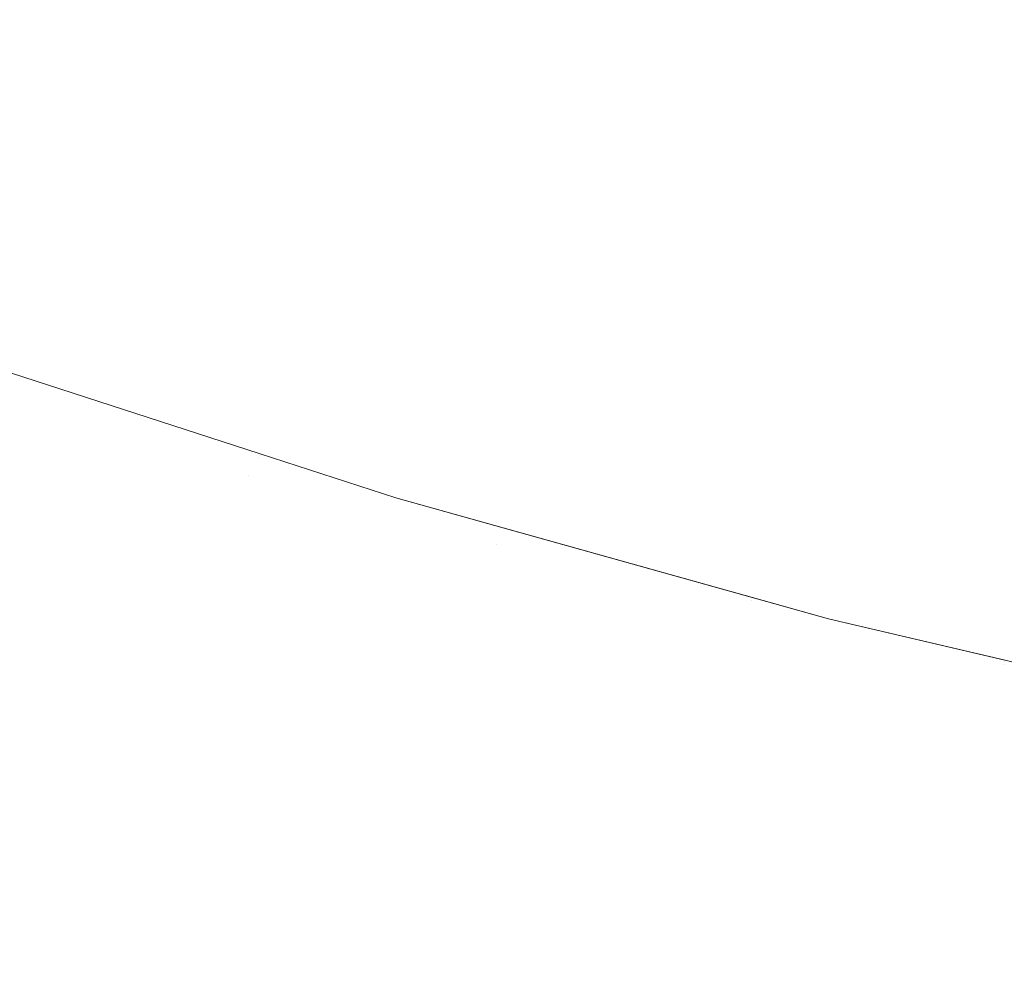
# Model space of a CAD drawing. Header units: centimetres. Extents: x -35.1 to 36.2, y 4.2 to 6.
# Tile 137 of 256: x -10.9914 to -10.9613, y 4.5001 to 4.5293. Entities that reach past the tile are written whole.
import ezdxf

# ---------------------------------------------------------------- set-up
doc = ezdxf.new("R2010")
doc.units = ezdxf.units.CM
doc.header["$LTSCALE"] = 2.54
doc.layers.add('Lucido design-1', color=7, linetype='Continuous')

# ---------------------------------------------------------------- blocks, each defined once
blk = doc.blocks.new('Gruppo-4-1')
at = {"color": 7, "linetype": 'Continuous', "lineweight": 9}
blk.add_3dface([(-34.958478, 5.900089, -2312.32217), (-34.958478, 4.300089, -2312.32217), (36.07398, 4.300089, -2312.32217), (36.07398, 5.900089, -2312.32217)], dxfattribs=at)
for points, invisible_edges in [([(-10.974807, 4.532265, -2312.765321), (-10.968007, 4.5302, -2312.765321), (-10.9687, 4.528867, -2312.767449), (-10.975553, 4.530947, -2312.767449)], 15), ([(-10.99121, 4.531993, -2312.774006), (-10.984478, 4.529589, -2312.774006), (-10.985143, 4.528506, -2312.776241), (-10.991918, 4.530925, -2312.776241)], 15), ([(-10.976955, 4.528475, -2312.771794), (-10.983778, 4.530727, -2312.771794), (-10.983045, 4.53192, -2312.769608), (-10.97627, 4.529684, -2312.769608)], 15), ([(-10.961088, 4.52828, -2312.765321), (-10.968007, 4.5302, -2312.765321), (-10.967286, 4.531588, -2312.763225), (-10.960423, 4.529683, -2312.763225)], 15), ([(-10.99259, 4.529913, -2312.778496), (-10.991918, 4.530925, -2312.776241), (-10.985143, 4.528506, -2312.776241), (-10.985775, 4.527479, -2312.778496)], 15), ([(-10.977608, 4.527322, -2312.774006), (-10.984478, 4.529589, -2312.774006), (-10.983778, 4.530727, -2312.771794), (-10.976955, 4.528475, -2312.771794)], 15), ([(-10.975553, 4.530947, -2312.767449), (-10.9687, 4.528867, -2312.767449), (-10.969365, 4.527588, -2312.769608), (-10.97627, 4.529684, -2312.769608)], 15), ([(-10.961727, 4.526931, -2312.767449), (-10.9687, 4.528867, -2312.767449), (-10.968007, 4.5302, -2312.765321), (-10.961088, 4.52828, -2312.765321)], 15), ([(-10.985775, 4.527479, -2312.778496), (-10.986372, 4.526508, -2312.780769), (-10.993225, 4.528955, -2312.780769), (-10.99259, 4.529913, -2312.778496)], 15), ([(-10.97823, 4.526225, -2312.776241), (-10.985143, 4.528506, -2312.776241), (-10.984478, 4.529589, -2312.774006), (-10.977608, 4.527322, -2312.774006)], 15), ([(-10.97627, 4.529684, -2312.769608), (-10.969365, 4.527588, -2312.769608), (-10.970001, 4.526364, -2312.771794), (-10.976955, 4.528475, -2312.771794)], 15), ([(-10.993824, 4.528054, -2312.783058), (-10.993225, 4.528955, -2312.780769), (-10.986372, 4.526508, -2312.780769), (-10.986934, 4.525594, -2312.783058)], 15), ([(-10.96234, 4.525638, -2312.769608), (-10.969365, 4.527588, -2312.769608), (-10.9687, 4.528867, -2312.767449), (-10.961727, 4.526931, -2312.767449)], 15), ([(-10.985775, 4.527479, -2312.778496), (-10.985143, 4.528506, -2312.776241), (-10.97823, 4.526225, -2312.776241), (-10.97882, 4.525184, -2312.778496)], 15), ([(-10.976955, 4.528475, -2312.771794), (-10.970001, 4.526364, -2312.771794), (-10.970608, 4.525197, -2312.774006), (-10.977608, 4.527322, -2312.774006)], 15), ([(-10.961088, 4.52828, -2312.765321), (-10.954057, 4.526508, -2312.765321), (-10.954641, 4.525145, -2312.767449), (-10.961727, 4.526931, -2312.767449)], 15), ([(-10.986934, 4.525594, -2312.783058), (-10.987462, 4.524735, -2312.78536), (-10.994385, 4.527207, -2312.78536), (-10.993824, 4.528054, -2312.783058)], 15), ([(-10.97882, 4.525184, -2312.778496), (-10.979378, 4.5242, -2312.780769), (-10.986372, 4.526508, -2312.780769), (-10.985775, 4.527479, -2312.778496)], 15), ([(-10.962926, 4.5244, -2312.771794), (-10.970001, 4.526364, -2312.771794), (-10.969365, 4.527588, -2312.769608), (-10.96234, 4.525638, -2312.769608)], 15), ([(-10.99491, 4.526416, -2312.787674), (-10.994385, 4.527207, -2312.78536), (-10.987462, 4.524735, -2312.78536), (-10.987955, 4.523933, -2312.787674)], 15), ([(-10.977608, 4.527322, -2312.774006), (-10.970608, 4.525197, -2312.774006), (-10.971186, 4.524086, -2312.776241), (-10.97823, 4.526225, -2312.776241)], 15), ([(-10.961727, 4.526931, -2312.767449), (-10.954641, 4.525145, -2312.767449), (-10.955201, 4.523838, -2312.769608), (-10.96234, 4.525638, -2312.769608)], 15), ([(-10.986934, 4.525594, -2312.783058), (-10.986372, 4.526508, -2312.780769), (-10.979378, 4.5242, -2312.780769), (-10.979903, 4.523273, -2312.783058)], 15), ([(-10.987955, 4.523933, -2312.787674), (-10.988413, 4.523187, -2312.789995), (-10.995398, 4.525681, -2312.789995), (-10.99491, 4.526416, -2312.787674)], 15), ([(-10.97882, 4.525184, -2312.778496), (-10.97823, 4.526225, -2312.776241), (-10.971186, 4.524086, -2312.776241), (-10.971733, 4.523033, -2312.778496)], 15), ([(-10.963485, 4.52322, -2312.774006), (-10.970608, 4.525197, -2312.774006), (-10.970001, 4.526364, -2312.771794), (-10.962926, 4.5244, -2312.771794)], 15), ([(-10.995849, 4.525001, -2312.792323), (-10.995398, 4.525681, -2312.789995), (-10.988413, 4.523187, -2312.789995), (-10.988837, 4.522497, -2312.792323)], 15), ([(-10.979903, 4.523273, -2312.783058), (-10.980396, 4.522403, -2312.78536), (-10.987462, 4.524735, -2312.78536), (-10.986934, 4.525594, -2312.783058)], 15), ([(-10.96234, 4.525638, -2312.769608), (-10.955201, 4.523838, -2312.769608), (-10.955737, 4.522588, -2312.771794), (-10.962926, 4.5244, -2312.771794)], 15), ([(-10.988837, 4.522497, -2312.792323), (-10.989227, 4.521863, -2312.794654), (-10.996264, 4.524375, -2312.794654), (-10.995849, 4.525001, -2312.792323)], 15), ([(-10.971733, 4.523033, -2312.778496), (-10.972251, 4.522037, -2312.780769), (-10.979378, 4.5242, -2312.780769), (-10.97882, 4.525184, -2312.778496)], 15), ([(-10.964018, 4.522097, -2312.776241), (-10.971186, 4.524086, -2312.776241), (-10.970608, 4.525197, -2312.774006), (-10.963485, 4.52322, -2312.774006)], 15), ([(-10.987955, 4.523933, -2312.787674), (-10.987462, 4.524735, -2312.78536), (-10.980396, 4.522403, -2312.78536), (-10.980857, 4.521591, -2312.787674)], 15), ([(-10.996643, 4.523804, -2312.796987), (-10.996264, 4.524375, -2312.794654), (-10.989227, 4.521863, -2312.794654), (-10.989583, 4.521284, -2312.796987)], 15), ([(-10.962926, 4.5244, -2312.771794), (-10.955737, 4.522588, -2312.771794), (-10.956248, 4.521395, -2312.774006), (-10.963485, 4.52322, -2312.774006)], 15), ([(-10.979903, 4.523273, -2312.783058), (-10.979378, 4.5242, -2312.780769), (-10.972251, 4.522037, -2312.780769), (-10.972739, 4.521098, -2312.783058)], 15), ([(-10.964522, 4.521031, -2312.778496), (-10.971733, 4.523033, -2312.778496), (-10.971186, 4.524086, -2312.776241), (-10.964018, 4.522097, -2312.776241)], 15), ([(-10.989583, 4.521284, -2312.796987), (-10.989905, 4.520759, -2312.799319), (-10.996986, 4.523287, -2312.799319), (-10.996643, 4.523804, -2312.796987)], 15), ([(-10.980857, 4.521591, -2312.787674), (-10.981286, 4.520835, -2312.789995), (-10.988413, 4.523187, -2312.789995), (-10.987955, 4.523933, -2312.787674)], 15), ([(-10.997294, 4.522824, -2312.801649), (-10.996986, 4.523287, -2312.799319), (-10.989905, 4.520759, -2312.799319), (-10.990194, 4.520289, -2312.801649)], 15), ([(-10.988837, 4.522497, -2312.792323), (-10.988413, 4.523187, -2312.789995), (-10.981286, 4.520835, -2312.789995), (-10.981682, 4.520136, -2312.792323)], 15), ([(-10.972739, 4.521098, -2312.783058), (-10.973197, 4.520218, -2312.78536), (-10.980396, 4.522403, -2312.78536), (-10.979903, 4.523273, -2312.783058)], 15), ([(-10.963485, 4.52322, -2312.774006), (-10.956248, 4.521395, -2312.774006), (-10.956734, 4.520261, -2312.776241), (-10.964018, 4.522097, -2312.776241)], 15), ([(-10.965, 4.520024, -2312.780769), (-10.972251, 4.522037, -2312.780769), (-10.971733, 4.523033, -2312.778496), (-10.964522, 4.521031, -2312.778496)], 15), ([(-10.990194, 4.520289, -2312.801649), (-10.990451, 4.519872, -2312.803974), (-10.997566, 4.522413, -2312.803974), (-10.997294, 4.522824, -2312.801649)], 15), ([(-10.997805, 4.522054, -2312.806291), (-10.997566, 4.522413, -2312.803974), (-10.990451, 4.519872, -2312.803974), (-10.990674, 4.519508, -2312.806291)], 15), ([(-10.981682, 4.520136, -2312.792323), (-10.982046, 4.519493, -2312.794654), (-10.989227, 4.521863, -2312.794654), (-10.988837, 4.522497, -2312.792323)], 15), ([(-10.980857, 4.521591, -2312.787674), (-10.980396, 4.522403, -2312.78536), (-10.973197, 4.520218, -2312.78536), (-10.973625, 4.519395, -2312.787674)], 15), ([(-10.990674, 4.519508, -2312.806291), (-10.990866, 4.519196, -2312.8086), (-10.998009, 4.521746, -2312.8086), (-10.997805, 4.522054, -2312.806291)], 15), ([(-10.972739, 4.521098, -2312.783058), (-10.972251, 4.522037, -2312.780769), (-10.965, 4.520024, -2312.780769), (-10.965449, 4.519075, -2312.783058)], 15), ([(-10.964018, 4.522097, -2312.776241), (-10.956734, 4.520261, -2312.776241), (-10.957195, 4.519184, -2312.778496), (-10.964522, 4.521031, -2312.778496)], 15), ([(-10.99818, 4.521488, -2312.810899), (-10.998009, 4.521746, -2312.8086), (-10.990866, 4.519196, -2312.8086), (-10.991027, 4.518934, -2312.810899)], 15), ([(-10.989583, 4.521284, -2312.796987), (-10.989227, 4.521863, -2312.794654), (-10.982046, 4.519493, -2312.794654), (-10.982379, 4.518906, -2312.796987)], 15), ([(-10.991027, 4.518934, -2312.810899), (-10.991157, 4.518723, -2312.813185), (-10.998318, 4.52128, -2312.813185), (-10.99818, 4.521488, -2312.810899)], 15), ([(-10.973625, 4.519395, -2312.787674), (-10.974023, 4.51863, -2312.789995), (-10.981286, 4.520835, -2312.789995), (-10.980857, 4.521591, -2312.787674)], 15), ([(-10.991257, 4.51856, -2312.815456), (-10.991328, 4.518446, -2312.817712), (-10.9985, 4.521006, -2312.817712), (-10.998425, 4.521119, -2312.815456)], 15), ([(-10.998425, 4.521119, -2312.815456), (-10.998318, 4.52128, -2312.813185), (-10.991157, 4.518723, -2312.813185), (-10.991257, 4.51856, -2312.815456)], 15), ([(-10.982379, 4.518906, -2312.796987), (-10.98268, 4.518375, -2312.799319), (-10.989905, 4.520759, -2312.799319), (-10.989583, 4.521284, -2312.796987)], 15), ([(-10.965449, 4.519075, -2312.783058), (-10.965871, 4.518184, -2312.78536), (-10.973197, 4.520218, -2312.78536), (-10.972739, 4.521098, -2312.783058)], 15), ([(-10.964522, 4.521031, -2312.778496), (-10.957195, 4.519184, -2312.778496), (-10.957632, 4.518167, -2312.780769), (-10.965, 4.520024, -2312.780769)], 15), ([(-10.998544, 4.520939, -2312.81995), (-10.9985, 4.521006, -2312.817712), (-10.991328, 4.518446, -2312.817712), (-10.991369, 4.518378, -2312.81995)], 15), ([(-10.998544, 4.520939, -2312.81995), (-10.991369, 4.518378, -2312.81995), (-10.992634, 4.518788, -2312.82217)], 11), ([(-10.990194, 4.520289, -2312.801649), (-10.989905, 4.520759, -2312.799319), (-10.98268, 4.518375, -2312.799319), (-10.98295, 4.517898, -2312.801649)], 15), ([(-10.981682, 4.520136, -2312.792323), (-10.981286, 4.520835, -2312.789995), (-10.974023, 4.51863, -2312.789995), (-10.974391, 4.517922, -2312.792323)], 15), ([(-10.98295, 4.517898, -2312.801649), (-10.98319, 4.517476, -2312.803974), (-10.990451, 4.519872, -2312.803974), (-10.990194, 4.520289, -2312.801649)], 15), ([(-10.974391, 4.517922, -2312.792323), (-10.974729, 4.517271, -2312.794654), (-10.982046, 4.519493, -2312.794654), (-10.981682, 4.520136, -2312.792323)], 15), ([(-10.973625, 4.519395, -2312.787674), (-10.973197, 4.520218, -2312.78536), (-10.965871, 4.518184, -2312.78536), (-10.966266, 4.517352, -2312.787674)], 15), ([(-10.990674, 4.519508, -2312.806291), (-10.990451, 4.519872, -2312.803974), (-10.98319, 4.517476, -2312.803974), (-10.983399, 4.517107, -2312.806291)], 15), ([(-10.965449, 4.519075, -2312.783058), (-10.965, 4.520024, -2312.780769), (-10.957632, 4.518167, -2312.780769), (-10.958042, 4.517208, -2312.783058)], 15), ([(-10.983399, 4.517107, -2312.806291), (-10.983578, 4.51679, -2312.8086), (-10.990866, 4.519196, -2312.8086), (-10.990674, 4.519508, -2312.806291)], 15), ([(-10.982379, 4.518906, -2312.796987), (-10.982046, 4.519493, -2312.794654), (-10.974729, 4.517271, -2312.794654), (-10.975038, 4.516677, -2312.796987)], 15), ([(-10.966266, 4.517352, -2312.787674), (-10.966632, 4.516578, -2312.789995), (-10.974023, 4.51863, -2312.789995), (-10.973625, 4.519395, -2312.787674)], 15), ([(-10.983728, 4.516525, -2312.810899), (-10.98385, 4.516311, -2312.813185), (-10.991157, 4.518723, -2312.813185), (-10.991027, 4.518934, -2312.810899)], 15), ([(-10.991027, 4.518934, -2312.810899), (-10.990866, 4.519196, -2312.8086), (-10.983578, 4.51679, -2312.8086), (-10.983728, 4.516525, -2312.810899)], 15), ([(-10.958042, 4.517208, -2312.783058), (-10.958428, 4.516308, -2312.78536), (-10.965871, 4.518184, -2312.78536), (-10.965449, 4.519075, -2312.783058)], 15), ([(-10.991411, 4.518309, -2313.025344), (-10.992634, 4.518788, -2313.02217), (-10.984042, 4.515997, -2313.02217)], 9), ([(-10.984042, 4.515997, -2313.02217), (-10.992634, 4.518788, -2313.02217), (-10.992634, 4.518788, -2312.82217), (-10.984042, 4.515997, -2312.82217)], 10), ([(-10.984042, 4.515997, -2312.82217), (-10.992634, 4.518788, -2312.82217), (-10.991369, 4.518378, -2312.81995)], 10), ([(-10.991257, 4.51856, -2312.815456), (-10.991157, 4.518723, -2312.813185), (-10.98385, 4.516311, -2312.813185), (-10.983943, 4.516146, -2312.815456)], 15), ([(-10.975038, 4.516677, -2312.796987), (-10.975317, 4.51614, -2312.799319), (-10.98268, 4.518375, -2312.799319), (-10.982379, 4.518906, -2312.796987)], 15), ([(-10.974391, 4.517922, -2312.792323), (-10.974023, 4.51863, -2312.789995), (-10.966632, 4.516578, -2312.789995), (-10.966971, 4.515863, -2312.792323)], 15), ([(-10.991369, 4.518378, -2312.81995), (-10.991328, 4.518446, -2312.817712), (-10.984009, 4.51603, -2312.817712), (-10.984048, 4.515961, -2312.81995)], 15), ([(-10.991369, 4.518378, -2312.81995), (-10.984048, 4.515961, -2312.81995), (-10.984042, 4.515997, -2312.82217)], 11), ([(-10.983943, 4.516146, -2312.815456), (-10.984009, 4.51603, -2312.817712), (-10.991328, 4.518446, -2312.817712), (-10.991257, 4.51856, -2312.815456)], 15), ([(-10.98295, 4.517898, -2312.801649), (-10.98268, 4.518375, -2312.799319), (-10.975317, 4.51614, -2312.799319), (-10.975568, 4.515657, -2312.801649)], 15), ([(-10.984313, 4.515494, -2313.031982), (-10.991653, 4.517917, -2313.031982), (-10.991499, 4.518166, -2313.028615), (-10.984169, 4.515747, -2313.028615)], 15), ([(-10.984169, 4.515747, -2313.028615), (-10.991499, 4.518166, -2313.028615), (-10.991411, 4.518309, -2313.025344), (-10.984087, 4.515892, -2313.025344)], 15), ([(-10.984042, 4.515997, -2313.02217), (-10.984087, 4.515892, -2313.025344), (-10.991411, 4.518309, -2313.025344)], 11), ([(-10.966266, 4.517352, -2312.787674), (-10.965871, 4.518184, -2312.78536), (-10.958428, 4.516308, -2312.78536), (-10.958788, 4.515467, -2312.787674)], 15), ([(-10.984409, 4.515324, -2313.033702), (-10.984523, 4.515124, -2313.035444), (-10.991877, 4.517551, -2313.035444), (-10.991756, 4.517749, -2313.033702)], 15), ([(-10.991756, 4.517749, -2313.033702), (-10.991653, 4.517917, -2313.031982), (-10.984313, 4.515494, -2313.031982), (-10.984409, 4.515324, -2313.033702)], 15), ([(-10.975568, 4.515657, -2312.801649), (-10.975791, 4.51523, -2312.803974), (-10.98319, 4.517476, -2312.803974), (-10.98295, 4.517898, -2312.801649)], 15), ([(-10.966971, 4.515863, -2312.792323), (-10.967283, 4.515205, -2312.794654), (-10.974729, 4.517271, -2312.794654), (-10.974391, 4.517922, -2312.792323)], 15), ([(-10.992018, 4.517322, -2313.03721), (-10.991877, 4.517551, -2313.035444), (-10.984523, 4.515124, -2313.035444), (-10.984654, 4.514891, -2313.03721)], 15), ([(-10.983399, 4.517107, -2312.806291), (-10.98319, 4.517476, -2312.803974), (-10.975791, 4.51523, -2312.803974), (-10.975985, 4.514856, -2312.806291)], 15), ([(-10.984654, 4.514891, -2313.03721), (-10.984805, 4.514626, -2313.038998), (-10.99218, 4.517059, -2313.038998), (-10.992018, 4.517322, -2313.03721)], 15), ([(-10.975038, 4.516677, -2312.796987), (-10.974729, 4.517271, -2312.794654), (-10.967283, 4.515205, -2312.794654), (-10.967568, 4.514604, -2312.796987)], 15), ([(-10.958788, 4.515467, -2312.787674), (-10.959123, 4.514686, -2312.789995), (-10.966632, 4.516578, -2312.789995), (-10.966266, 4.517352, -2312.787674)], 15), ([(-10.992362, 4.516763, -2313.040809), (-10.99218, 4.517059, -2313.038998), (-10.984805, 4.514626, -2313.038998), (-10.984975, 4.514325, -2313.040809)], 15), ([(-10.975985, 4.514856, -2312.806291), (-10.976151, 4.514536, -2312.8086), (-10.983578, 4.51679, -2312.8086), (-10.983399, 4.517107, -2312.806291)], 15), ([(-10.984975, 4.514325, -2313.040809), (-10.985166, 4.513989, -2313.042641), (-10.992566, 4.516431, -2313.042641), (-10.992362, 4.516763, -2313.040809)], 15), ([(-10.976291, 4.514268, -2312.810899), (-10.976404, 4.514051, -2312.813185), (-10.98385, 4.516311, -2312.813185), (-10.983728, 4.516525, -2312.810899)], 15), ([(-10.983728, 4.516525, -2312.810899), (-10.983578, 4.51679, -2312.8086), (-10.976151, 4.514536, -2312.8086), (-10.976291, 4.514268, -2312.810899)], 15), ([(-10.967568, 4.514604, -2312.796987), (-10.967826, 4.51406, -2312.799319), (-10.975317, 4.51614, -2312.799319), (-10.975038, 4.516677, -2312.796987)], 15), ([(-10.966971, 4.515863, -2312.792323), (-10.966632, 4.516578, -2312.789995), (-10.959123, 4.514686, -2312.789995), (-10.959433, 4.513962, -2312.792323)], 15), ([(-10.992793, 4.516062, -2313.044493), (-10.992566, 4.516431, -2313.042641), (-10.985166, 4.513989, -2313.042641), (-10.985378, 4.513615, -2313.044493)], 15), ([(-10.983943, 4.516146, -2312.815456), (-10.98385, 4.516311, -2312.813185), (-10.976404, 4.514051, -2312.813185), (-10.97649, 4.513884, -2312.815456)], 15), ([(-10.985378, 4.513615, -2313.044493), (-10.985612, 4.513203, -2313.046366), (-10.993043, 4.515655, -2313.046366), (-10.992793, 4.516062, -2313.044493)], 15), ([(-10.984087, 4.515892, -2313.025344), (-10.984042, 4.515997, -2313.02217), (-10.979896, 4.51465, -2313.02217)], 9), ([(-10.984048, 4.515961, -2312.81995), (-10.984009, 4.51603, -2312.817712), (-10.976551, 4.513766, -2312.817712), (-10.976588, 4.513697, -2312.81995)], 15), ([(-10.979896, 4.51465, -2312.82217), (-10.984042, 4.515997, -2312.82217), (-10.984048, 4.515961, -2312.81995)], 10), ([(-10.984048, 4.515961, -2312.81995), (-10.976588, 4.513697, -2312.81995), (-10.979896, 4.51465, -2312.82217)], 11), ([(-10.984042, 4.515997, -2312.82217), (-10.979896, 4.51465, -2312.82217), (-10.979896, 4.51465, -2313.02217), (-10.984042, 4.515997, -2313.02217)], 10), ([(-10.97649, 4.513884, -2312.815456), (-10.976551, 4.513766, -2312.817712), (-10.984009, 4.51603, -2312.817712), (-10.983943, 4.516146, -2312.815456)], 15), ([(-10.975568, 4.515657, -2312.801649), (-10.975317, 4.51614, -2312.799319), (-10.967826, 4.51406, -2312.799319), (-10.968057, 4.513572, -2312.801649)], 15), ([(-10.993317, 4.515208, -2313.048259), (-10.993043, 4.515655, -2313.046366), (-10.985612, 4.513203, -2313.046366), (-10.985868, 4.51275, -2313.048259)], 15), ([(-10.984169, 4.515747, -2313.028615), (-10.9767, 4.51348, -2313.028615), (-10.976833, 4.513224, -2313.031982), (-10.984313, 4.515494, -2313.031982)], 15), ([(-10.984087, 4.515892, -2313.025344), (-10.976624, 4.513627, -2313.025344), (-10.9767, 4.51348, -2313.028615), (-10.984169, 4.515747, -2313.028615)], 15), ([(-10.979896, 4.51465, -2313.02217), (-10.976624, 4.513627, -2313.025344), (-10.984087, 4.515892, -2313.025344)], 11), ([(-10.968057, 4.513572, -2312.801649), (-10.968262, 4.51314, -2312.803974), (-10.975791, 4.51523, -2312.803974), (-10.975568, 4.515657, -2312.801649)], 15), ([(-10.959433, 4.513962, -2312.792323), (-10.959718, 4.513298, -2312.794654), (-10.967283, 4.515205, -2312.794654), (-10.966971, 4.515863, -2312.792323)], 15), ([(-10.977028, 4.512849, -2313.035444), (-10.984523, 4.515124, -2313.035444), (-10.984409, 4.515324, -2313.033702)], 11), ([(-10.984409, 4.515324, -2313.033702), (-10.984313, 4.515494, -2313.031982), (-10.976833, 4.513224, -2313.031982)], 11), ([(-10.976833, 4.513224, -2313.031982), (-10.977028, 4.512849, -2313.035444), (-10.984409, 4.515324, -2313.033702)], 11), ([(-10.985868, 4.51275, -2313.048259), (-10.986148, 4.512256, -2313.05017), (-10.993617, 4.514721, -2313.05017), (-10.993317, 4.515208, -2313.048259)], 15), ([(-10.984654, 4.514891, -2313.03721), (-10.984523, 4.515124, -2313.035444), (-10.977028, 4.512849, -2313.035444), (-10.977151, 4.512613, -2313.03721)], 15), ([(-10.975985, 4.514856, -2312.806291), (-10.975791, 4.51523, -2312.803974), (-10.968262, 4.51314, -2312.803974), (-10.968441, 4.512762, -2312.806291)], 15), ([(-10.967568, 4.514604, -2312.796987), (-10.967283, 4.515205, -2312.794654), (-10.959718, 4.513298, -2312.794654), (-10.959978, 4.512691, -2312.796987)], 15), ([(-10.993943, 4.51419, -2313.052099), (-10.993617, 4.514721, -2313.05017), (-10.986148, 4.512256, -2313.05017), (-10.986453, 4.511718, -2313.052099)], 15), ([(-10.977151, 4.512613, -2313.03721), (-10.977291, 4.512344, -2313.038998), (-10.984805, 4.514626, -2313.038998), (-10.984654, 4.514891, -2313.03721)], 15), ([(-10.968441, 4.512762, -2312.806291), (-10.968594, 4.512438, -2312.8086), (-10.976151, 4.514536, -2312.8086), (-10.975985, 4.514856, -2312.806291)], 15), ([(-10.984975, 4.514325, -2313.040809), (-10.984805, 4.514626, -2313.038998), (-10.977291, 4.512344, -2313.038998), (-10.977449, 4.51204, -2313.040809)], 15), ([(-10.96903, 4.511519, -2313.025344), (-10.976624, 4.513627, -2313.025344), (-10.979896, 4.51465, -2313.02217), (-10.968996, 4.511606, -2313.02217)], 11), ([(-10.979896, 4.51465, -2313.02217), (-10.979896, 4.51465, -2312.82217), (-10.976585, 4.513725, -2312.82217)], 9), ([(-10.976585, 4.513725, -2312.82217), (-10.966671, 4.510956, -2312.82217), (-10.968996, 4.511606, -2313.02217), (-10.979896, 4.51465, -2313.02217)], 10), ([(-10.976588, 4.513697, -2312.81995), (-10.976585, 4.513725, -2312.82217), (-10.979896, 4.51465, -2312.82217)], 9), ([(-10.976291, 4.514268, -2312.810899), (-10.976151, 4.514536, -2312.8086), (-10.968594, 4.512438, -2312.8086), (-10.968723, 4.512167, -2312.810899)], 15), ([(-10.959978, 4.512691, -2312.796987), (-10.960213, 4.512141, -2312.799319), (-10.967826, 4.51406, -2312.799319), (-10.967568, 4.514604, -2312.796987)], 15), ([(-10.986453, 4.511718, -2313.052099), (-10.986783, 4.511136, -2313.054044), (-10.994296, 4.513616, -2313.054044), (-10.993943, 4.51419, -2313.052099)], 15), ([(-10.977449, 4.51204, -2313.040809), (-10.977626, 4.5117, -2313.042641), (-10.985166, 4.513989, -2313.042641), (-10.984975, 4.514325, -2313.040809)], 15), ([(-10.968723, 4.512167, -2312.810899), (-10.968827, 4.511947, -2312.813185), (-10.976404, 4.514051, -2312.813185), (-10.976291, 4.514268, -2312.810899)], 15), ([(-10.985378, 4.513615, -2313.044493), (-10.985166, 4.513989, -2313.042641), (-10.977626, 4.5117, -2313.042641), (-10.977822, 4.511321, -2313.044493)], 15), ([(-10.968907, 4.511779, -2312.815456), (-10.968963, 4.51166, -2312.817712), (-10.976551, 4.513766, -2312.817712), (-10.97649, 4.513884, -2312.815456)], 15), ([(-10.97649, 4.513884, -2312.815456), (-10.976404, 4.514051, -2312.813185), (-10.968827, 4.511947, -2312.813185), (-10.968907, 4.511779, -2312.815456)], 15), ([(-10.968057, 4.513572, -2312.801649), (-10.967826, 4.51406, -2312.799319), (-10.960213, 4.512141, -2312.799319), (-10.960425, 4.511648, -2312.801649)], 15), ([(-10.994677, 4.512996, -2313.056004), (-10.994296, 4.513616, -2313.054044), (-10.986783, 4.511136, -2313.054044), (-10.987139, 4.510508, -2313.056004)], 15), ([(-10.977822, 4.511321, -2313.044493), (-10.97804, 4.510904, -2313.046366), (-10.985612, 4.513203, -2313.046366), (-10.985378, 4.513615, -2313.044493)], 15), ([(-10.9691, 4.51137, -2313.028615), (-10.9767, 4.51348, -2313.028615), (-10.976624, 4.513627, -2313.025344), (-10.96903, 4.511519, -2313.025344)], 15), ([(-10.976588, 4.513697, -2312.81995), (-10.976551, 4.513766, -2312.817712), (-10.968963, 4.51166, -2312.817712), (-10.968996, 4.511589, -2312.81995)], 15), ([(-10.968996, 4.511589, -2312.81995), (-10.966671, 4.510956, -2312.82217), (-10.976585, 4.513725, -2312.82217), (-10.976588, 4.513697, -2312.81995)], 13), ([(-10.960425, 4.511648, -2312.801649), (-10.960612, 4.511211, -2312.803974), (-10.968262, 4.51314, -2312.803974), (-10.968057, 4.513572, -2312.801649)], 15), ([(-10.985868, 4.51275, -2313.048259), (-10.985612, 4.513203, -2313.046366), (-10.97804, 4.510904, -2313.046366), (-10.978278, 4.510446, -2313.048259)], 15), ([(-10.969403, 4.510732, -2313.035444), (-10.977028, 4.512849, -2313.035444), (-10.976833, 4.513224, -2313.031982), (-10.969223, 4.511111, -2313.031982)], 15), ([(-10.969223, 4.511111, -2313.031982), (-10.976833, 4.513224, -2313.031982), (-10.9767, 4.51348, -2313.028615), (-10.9691, 4.51137, -2313.028615)], 15), ([(-10.987139, 4.510508, -2313.056004), (-10.987522, 4.509833, -2313.057979), (-10.995087, 4.51233, -2313.057979), (-10.994677, 4.512996, -2313.056004)], 15), ([(-10.968441, 4.512762, -2312.806291), (-10.968262, 4.51314, -2312.803974), (-10.960612, 4.511211, -2312.803974), (-10.960775, 4.51083, -2312.806291)], 15), ([(-10.978278, 4.510446, -2313.048259), (-10.978538, 4.509945, -2313.05017), (-10.986148, 4.512256, -2313.05017), (-10.985868, 4.51275, -2313.048259)], 15), ([(-10.969515, 4.510494, -2313.03721), (-10.969644, 4.510222, -2313.038998), (-10.977291, 4.512344, -2313.038998), (-10.977151, 4.512613, -2313.03721)], 15), ([(-10.977151, 4.512613, -2313.03721), (-10.977028, 4.512849, -2313.035444), (-10.969403, 4.510732, -2313.035444), (-10.969515, 4.510494, -2313.03721)], 15), ([(-10.960775, 4.51083, -2312.806291), (-10.960916, 4.510502, -2312.8086), (-10.968594, 4.512438, -2312.8086), (-10.968441, 4.512762, -2312.806291)], 15), ([(-10.995526, 4.511615, -2313.059966), (-10.995087, 4.51233, -2313.057979), (-10.987522, 4.509833, -2313.057979), (-10.987932, 4.509108, -2313.059966)], 15), ([(-10.977449, 4.51204, -2313.040809), (-10.977291, 4.512344, -2313.038998), (-10.969644, 4.510222, -2313.038998), (-10.96979, 4.509914, -2313.040809)], 15), ([(-10.968723, 4.512167, -2312.810899), (-10.968594, 4.512438, -2312.8086), (-10.960916, 4.510502, -2312.8086), (-10.961033, 4.510228, -2312.810899)], 15), ([(-10.986453, 4.511718, -2313.052099), (-10.986148, 4.512256, -2313.05017), (-10.978538, 4.509945, -2313.05017), (-10.978821, 4.509401, -2313.052099)], 15), ([(-10.96979, 4.509914, -2313.040809), (-10.969953, 4.50957, -2313.042641), (-10.977626, 4.5117, -2313.042641), (-10.977449, 4.51204, -2313.040809)], 15), ([(-10.961033, 4.510228, -2312.810899), (-10.961128, 4.510007, -2312.813185), (-10.968827, 4.511947, -2312.813185), (-10.968723, 4.512167, -2312.810899)], 15), ([(-10.978821, 4.509401, -2313.052099), (-10.979127, 4.508812, -2313.054044), (-10.986783, 4.511136, -2313.054044), (-10.986453, 4.511718, -2313.052099)], 15), ([(-10.977822, 4.511321, -2313.044493), (-10.977626, 4.5117, -2313.042641), (-10.969953, 4.50957, -2313.042641), (-10.970134, 4.509187, -2313.044493)], 15), ([(-10.961201, 4.509836, -2312.815456), (-10.961252, 4.509716, -2312.817712), (-10.968963, 4.51166, -2312.817712), (-10.968907, 4.511779, -2312.815456)], 15), ([(-10.968907, 4.511779, -2312.815456), (-10.968827, 4.511947, -2312.813185), (-10.961128, 4.510007, -2312.813185), (-10.961201, 4.509836, -2312.815456)], 15), ([(-10.987932, 4.509108, -2313.059966), (-10.988372, 4.508334, -2313.061965), (-10.995996, 4.51085, -2313.061965), (-10.995526, 4.511615, -2313.059966)], 15), ([(-10.96903, 4.511519, -2313.025344), (-10.961314, 4.509574, -2313.025344), (-10.961378, 4.509424, -2313.028615), (-10.9691, 4.51137, -2313.028615)], 15), ([(-10.96903, 4.511519, -2313.025344), (-10.968996, 4.511606, -2313.02217), (-10.966671, 4.510956, -2313.02217)], 9), ([(-10.966671, 4.510956, -2313.02217), (-10.961314, 4.509574, -2313.025344), (-10.96903, 4.511519, -2313.025344)], 11), ([(-10.968996, 4.511589, -2312.81995), (-10.968963, 4.51166, -2312.817712), (-10.961252, 4.509716, -2312.817712), (-10.961283, 4.509645, -2312.81995)], 15), ([(-10.966671, 4.510956, -2312.82217), (-10.966671, 4.510956, -2313.02217), (-10.968996, 4.511606, -2313.02217)], 9), ([(-10.966671, 4.510956, -2312.82217), (-10.968996, 4.511589, -2312.81995), (-10.961283, 4.509645, -2312.81995)], 11), ([(-10.987139, 4.510508, -2313.056004), (-10.986783, 4.511136, -2313.054044), (-10.979127, 4.508812, -2313.054044), (-10.979458, 4.508176, -2313.056004)], 15), ([(-10.970134, 4.509187, -2313.044493), (-10.970335, 4.508765, -2313.046366), (-10.97804, 4.510904, -2313.046366), (-10.977822, 4.511321, -2313.044493)], 15), ([(-10.969223, 4.511111, -2313.031982), (-10.96149, 4.509162, -2313.031982), (-10.961654, 4.508779, -2313.035444), (-10.969403, 4.510732, -2313.035444)], 15), ([(-10.9691, 4.51137, -2313.028615), (-10.961378, 4.509424, -2313.028615), (-10.96149, 4.509162, -2313.031982), (-10.969223, 4.511111, -2313.031982)], 15), ([(-10.996497, 4.510035, -2313.063974), (-10.995996, 4.51085, -2313.061965), (-10.988372, 4.508334, -2313.061965), (-10.98884, 4.507507, -2313.063974)], 15), ([(-10.978278, 4.510446, -2313.048259), (-10.97804, 4.510904, -2313.046366), (-10.970335, 4.508765, -2313.046366), (-10.970554, 4.508302, -2313.048259)], 15), ([(-10.961314, 4.509574, -2313.025344), (-10.966671, 4.510956, -2313.02217), (-10.953464, 4.507855, -2313.02217)], 9), ([(-10.953464, 4.507855, -2313.02217), (-10.966671, 4.510956, -2312.82217), (-10.961277, 4.50969, -2312.82217)], 9), ([(-10.953464, 4.507855, -2313.02217), (-10.966671, 4.510956, -2313.02217), (-10.966671, 4.510956, -2312.82217)], 10), ([(-10.961283, 4.509645, -2312.81995), (-10.961277, 4.50969, -2312.82217), (-10.966671, 4.510956, -2312.82217)], 9), ([(-10.979458, 4.508176, -2313.056004), (-10.979813, 4.507493, -2313.057979), (-10.987522, 4.509833, -2313.057979), (-10.987139, 4.510508, -2313.056004)], 15), ([(-10.961757, 4.508538, -2313.03721), (-10.961875, 4.508263, -2313.038998), (-10.969644, 4.510222, -2313.038998), (-10.969515, 4.510494, -2313.03721)], 15), ([(-10.969515, 4.510494, -2313.03721), (-10.969403, 4.510732, -2313.035444), (-10.961654, 4.508779, -2313.035444), (-10.961757, 4.508538, -2313.03721)], 15), ([(-10.970554, 4.508302, -2313.048259), (-10.970794, 4.507796, -2313.05017), (-10.978538, 4.509945, -2313.05017), (-10.978278, 4.510446, -2313.048259)], 15), ([(-10.96979, 4.509914, -2313.040809), (-10.969644, 4.510222, -2313.038998), (-10.961875, 4.508263, -2313.038998), (-10.962008, 4.507953, -2313.040809)], 15), ([(-10.98884, 4.507507, -2313.063974), (-10.989339, 4.506628, -2313.06599), (-10.997031, 4.509166, -2313.06599), (-10.996497, 4.510035, -2313.063974)], 15), ([(-10.978821, 4.509401, -2313.052099), (-10.978538, 4.509945, -2313.05017), (-10.970794, 4.507796, -2313.05017), (-10.971055, 4.507245, -2313.052099)], 15), ([(-10.962008, 4.507953, -2313.040809), (-10.962157, 4.507605, -2313.042641), (-10.969953, 4.50957, -2313.042641), (-10.96979, 4.509914, -2313.040809)], 15), ([(-10.987932, 4.509108, -2313.059966), (-10.987522, 4.509833, -2313.057979), (-10.979813, 4.507493, -2313.057979), (-10.980194, 4.506759, -2313.059966)], 15), ([(-10.971055, 4.507245, -2313.052099), (-10.971337, 4.50665, -2313.054044), (-10.979127, 4.508812, -2313.054044), (-10.978821, 4.509401, -2313.052099)], 15), ([(-10.970134, 4.509187, -2313.044493), (-10.969953, 4.50957, -2313.042641), (-10.962157, 4.507605, -2313.042641), (-10.962323, 4.507218, -2313.044493)], 15), ([(-10.953644, 4.507382, -2313.031982), (-10.96149, 4.509162, -2313.031982), (-10.961378, 4.509424, -2313.028615), (-10.953542, 4.507646, -2313.028615)], 15), ([(-10.953542, 4.507646, -2313.028615), (-10.961378, 4.509424, -2313.028615), (-10.961314, 4.509574, -2313.025344), (-10.953484, 4.507797, -2313.025344)], 15), ([(-10.953464, 4.507855, -2313.02217), (-10.953484, 4.507797, -2313.025344), (-10.961314, 4.509574, -2313.025344)], 11), ([(-10.989868, 4.505693, -2313.068013), (-10.997598, 4.508245, -2313.068013), (-10.997031, 4.509166, -2313.06599), (-10.989339, 4.506628, -2313.06599)], 15), ([(-10.980194, 4.506759, -2313.059966), (-10.980602, 4.505975, -2313.061965), (-10.988372, 4.508334, -2313.061965), (-10.987932, 4.509108, -2313.059966)], 15), ([(-10.962323, 4.507218, -2313.044493), (-10.962506, 4.506792, -2313.046366), (-10.970335, 4.508765, -2313.046366), (-10.970134, 4.509187, -2313.044493)], 15), ([(-10.953792, 4.506995, -2313.035444), (-10.961654, 4.508779, -2313.035444), (-10.96149, 4.509162, -2313.031982), (-10.953644, 4.507382, -2313.031982)], 15), ([(-10.979458, 4.508176, -2313.056004), (-10.979127, 4.508812, -2313.054044), (-10.971337, 4.50665, -2313.054044), (-10.971642, 4.506007, -2313.056004)], 15), ([(-10.970554, 4.508302, -2313.048259), (-10.970335, 4.508765, -2313.046366), (-10.962506, 4.506792, -2313.046366), (-10.962706, 4.506323, -2313.048259)], 15), ([(-10.961757, 4.508538, -2313.03721), (-10.961654, 4.508779, -2313.035444), (-10.953792, 4.506995, -2313.035444), (-10.953885, 4.506752, -2313.03721)], 15), ([(-10.953885, 4.506752, -2313.03721), (-10.953992, 4.506475, -2313.038998), (-10.961875, 4.508263, -2313.038998), (-10.961757, 4.508538, -2313.03721)], 15), ([(-10.990429, 4.504703, -2313.07004), (-10.998198, 4.507268, -2313.07004), (-10.997598, 4.508245, -2313.068013), (-10.989868, 4.505693, -2313.068013)], 15), ([(-10.98884, 4.507507, -2313.063974), (-10.988372, 4.508334, -2313.061965), (-10.980602, 4.505975, -2313.061965), (-10.981037, 4.505139, -2313.063974)], 15), ([(-10.971642, 4.506007, -2313.056004), (-10.971969, 4.505315, -2313.057979), (-10.979813, 4.507493, -2313.057979), (-10.979458, 4.508176, -2313.056004)], 15), ([(-10.962706, 4.506323, -2313.048259), (-10.962925, 4.505812, -2313.05017), (-10.970794, 4.507796, -2313.05017), (-10.970554, 4.508302, -2313.048259)], 15), ([(-10.962008, 4.507953, -2313.040809), (-10.961875, 4.508263, -2313.038998), (-10.953992, 4.506475, -2313.038998), (-10.954112, 4.506161, -2313.040809)], 15), ([(-10.971055, 4.507245, -2313.052099), (-10.970794, 4.507796, -2313.05017), (-10.962925, 4.505812, -2313.05017), (-10.963163, 4.505256, -2313.052099)], 15), ([(-10.954112, 4.506161, -2313.040809), (-10.954247, 4.50581, -2313.042641), (-10.962157, 4.507605, -2313.042641), (-10.962008, 4.507953, -2313.040809)], 15), ([(-10.981037, 4.505139, -2313.063974), (-10.9815, 4.504248, -2313.06599), (-10.989339, 4.506628, -2313.06599), (-10.98884, 4.507507, -2313.063974)], 15), ([(-10.980194, 4.506759, -2313.059966), (-10.979813, 4.507493, -2313.057979), (-10.971969, 4.505315, -2313.057979), (-10.972321, 4.504574, -2313.059966)], 15), ([(-10.962323, 4.507218, -2313.044493), (-10.962157, 4.507605, -2313.042641), (-10.954247, 4.50581, -2313.042641), (-10.954397, 4.50542, -2313.044493)], 15), ([(-10.991023, 4.503656, -2313.072069), (-10.998833, 4.506234, -2313.072069), (-10.998198, 4.507268, -2313.07004), (-10.990429, 4.504703, -2313.07004)], 15), ([(-10.963163, 4.505256, -2313.052099), (-10.963421, 4.504654, -2313.054044), (-10.971337, 4.50665, -2313.054044), (-10.971055, 4.507245, -2313.052099)], 15), ([(-10.954397, 4.50542, -2313.044493), (-10.954562, 4.504989, -2313.046366), (-10.962506, 4.506792, -2313.046366), (-10.962323, 4.507218, -2313.044493)], 15), ([(-10.989339, 4.506628, -2313.06599), (-10.9815, 4.504248, -2313.06599), (-10.981992, 4.503302, -2313.068013), (-10.989868, 4.505693, -2313.068013)], 15), ([(-10.972321, 4.504574, -2313.059966), (-10.972696, 4.503781, -2313.061965), (-10.980602, 4.505975, -2313.061965), (-10.980194, 4.506759, -2313.059966)], 15), ([(-10.971642, 4.506007, -2313.056004), (-10.971337, 4.50665, -2313.054044), (-10.963421, 4.504654, -2313.054044), (-10.9637, 4.504005, -2313.056004)], 15), ([(-10.962706, 4.506323, -2313.048259), (-10.962506, 4.506792, -2313.046366), (-10.954562, 4.504989, -2313.046366), (-10.954743, 4.504517, -2313.048259)], 15), ([(-10.954743, 4.504517, -2313.048259), (-10.954941, 4.504001, -2313.05017), (-10.962925, 4.505812, -2313.05017), (-10.962706, 4.506323, -2313.048259)], 15), ([(-10.991649, 4.502551, -2313.074099), (-10.999504, 4.505143, -2313.074099), (-10.998833, 4.506234, -2313.072069), (-10.991023, 4.503656, -2313.072069)], 15), ([(-10.9637, 4.504005, -2313.056004), (-10.963999, 4.503306, -2313.057979), (-10.971969, 4.505315, -2313.057979), (-10.971642, 4.506007, -2313.056004)], 15), ([(-10.989868, 4.505693, -2313.068013), (-10.981992, 4.503302, -2313.068013), (-10.982513, 4.5023, -2313.07004), (-10.990429, 4.504703, -2313.07004)], 15), ([(-10.981037, 4.505139, -2313.063974), (-10.980602, 4.505975, -2313.061965), (-10.972696, 4.503781, -2313.061965), (-10.973097, 4.502935, -2313.063974)], 15), ([(-10.963163, 4.505256, -2313.052099), (-10.962925, 4.505812, -2313.05017), (-10.954941, 4.504001, -2313.05017), (-10.955157, 4.50344, -2313.052099)], 15), ([(-10.973097, 4.502935, -2313.063974), (-10.973524, 4.502034, -2313.06599), (-10.9815, 4.504248, -2313.06599), (-10.981037, 4.505139, -2313.063974)], 15), ([(-10.972321, 4.504574, -2313.059966), (-10.971969, 4.505315, -2313.057979), (-10.963999, 4.503306, -2313.057979), (-10.96432, 4.502557, -2313.059966)], 15), ([(-10.955157, 4.50344, -2313.052099), (-10.95539, 4.502832, -2313.054044), (-10.963421, 4.504654, -2313.054044), (-10.963163, 4.505256, -2313.052099)], 15), ([(-10.990429, 4.504703, -2313.07004), (-10.982513, 4.5023, -2313.07004), (-10.983064, 4.50124, -2313.072069), (-10.991023, 4.503656, -2313.072069)], 15), ([(-10.96432, 4.502557, -2313.059966), (-10.964663, 4.501756, -2313.061965), (-10.972696, 4.503781, -2313.061965), (-10.972321, 4.504574, -2313.059966)], 15), ([(-10.9637, 4.504005, -2313.056004), (-10.963421, 4.504654, -2313.054044), (-10.95539, 4.502832, -2313.054044), (-10.955642, 4.502176, -2313.056004)], 15), ([(-10.973977, 4.501078, -2313.068013), (-10.981992, 4.503302, -2313.068013), (-10.9815, 4.504248, -2313.06599), (-10.973524, 4.502034, -2313.06599)], 15), ([(-10.955642, 4.502176, -2313.056004), (-10.955912, 4.501471, -2313.057979), (-10.963999, 4.503306, -2313.057979), (-10.9637, 4.504005, -2313.056004)], 15), ([(-10.991023, 4.503656, -2313.072069), (-10.983064, 4.50124, -2313.072069), (-10.983646, 4.500121, -2313.074099), (-10.991649, 4.502551, -2313.074099)], 15), ([(-10.973097, 4.502935, -2313.063974), (-10.972696, 4.503781, -2313.061965), (-10.964663, 4.501756, -2313.061965), (-10.96503, 4.500901, -2313.063974)], 15), ([(-10.974457, 4.500064, -2313.07004), (-10.982513, 4.5023, -2313.07004), (-10.981992, 4.503302, -2313.068013), (-10.973977, 4.501078, -2313.068013)], 15), ([(-10.96432, 4.502557, -2313.059966), (-10.963999, 4.503306, -2313.057979), (-10.955912, 4.501471, -2313.057979), (-10.956202, 4.500715, -2313.059966)], 15), ([(-10.96503, 4.500901, -2313.063974), (-10.96542, 4.499991, -2313.06599), (-10.973524, 4.502034, -2313.06599), (-10.973097, 4.502935, -2313.063974)], 15), ([(-10.991649, 4.502551, -2313.074099), (-10.983646, 4.500121, -2313.074099), (-10.984259, 4.498942, -2313.076126), (-10.99231, 4.501386, -2313.076126)], 15), ([(-10.956202, 4.500715, -2313.059966), (-10.956513, 4.499906, -2313.061965), (-10.964663, 4.501756, -2313.061965), (-10.96432, 4.502557, -2313.059966)], 15), ([(-10.974965, 4.498992, -2313.072069), (-10.983064, 4.50124, -2313.072069), (-10.982513, 4.5023, -2313.07004), (-10.974457, 4.500064, -2313.07004)], 15), ([(-10.973524, 4.502034, -2313.06599), (-10.96542, 4.499991, -2313.06599), (-10.965834, 4.499025, -2313.068013), (-10.973977, 4.501078, -2313.068013)], 15), ([(-10.956844, 4.499044, -2313.063974), (-10.96503, 4.500901, -2313.063974), (-10.964663, 4.501756, -2313.061965), (-10.956513, 4.499906, -2313.061965)], 15), ([(-10.99231, 4.501386, -2313.076126), (-10.984259, 4.498942, -2313.076126), (-10.984904, 4.497701, -2313.078149), (-10.993004, 4.50016, -2313.078149)], 15), ([(-10.975502, 4.49786, -2313.074099), (-10.983646, 4.500121, -2313.074099), (-10.983064, 4.50124, -2313.072069), (-10.974965, 4.498992, -2313.072069)], 15), ([(-10.973977, 4.501078, -2313.068013), (-10.965834, 4.499025, -2313.068013), (-10.966272, 4.498001, -2313.07004), (-10.974457, 4.500064, -2313.07004)], 15), ([(-10.957196, 4.498125, -2313.06599), (-10.96542, 4.499991, -2313.06599), (-10.96503, 4.500901, -2313.063974), (-10.956844, 4.499044, -2313.063974)], 15), ([(-10.993004, 4.50016, -2313.078149), (-10.984904, 4.497701, -2313.078149), (-10.985581, 4.496398, -2313.080164), (-10.993734, 4.498873, -2313.080164)], 15), ([(-10.976067, 4.496668, -2313.076126), (-10.984259, 4.498942, -2313.076126), (-10.983646, 4.500121, -2313.074099), (-10.975502, 4.49786, -2313.074099)], 15)]:
    blk.add_3dface(points, dxfattribs=dict(at, invisible_edges=invisible_edges))

msp = doc.modelspace()

# ---------------------------------------------------------------- block references
at = {"layer": 'Lucido design-1', "color": 7}
msp.add_blockref('Gruppo-4-1', (0, 0), dxfattribs=at)

doc.saveas('drawing.dxf')
